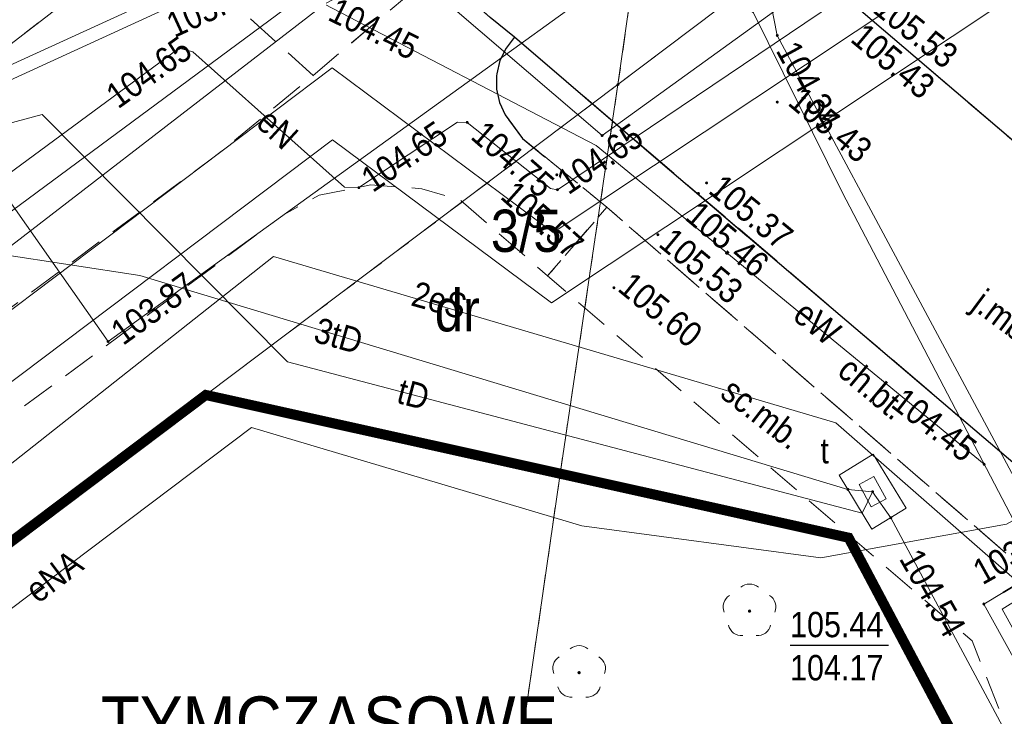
# Model space of a CAD drawing. Extents: x 7490163 to 7490671, y 5783984 to 5784563.
# Tile 22 of 43: x 7490381 to 7490410, y 5784405 to 5784425. Entities that reach past the tile are written whole.
import ezdxf
from ezdxf import colors
from ezdxf.entities.mleader import LeaderData, LeaderLine
from ezdxf.enums import TextEntityAlignment as Align
from ezdxf.math import Vec2, Vec3

# ---------------------------------------------------------------- set-up
doc = ezdxf.new("R2010")
doc.units = 0
doc.header["$MEASUREMENT"] = 0
for name, pattern in [('1.5_0.5', [2, 1.5, -0.5]), ('218-500', [1, 0.5, -0.5]), ('219-500', [0]), ('HIDDEN', [0.375, 0.25, -0.125]), ('mz1.0_0.5', [1.5, 1, -0.5])]:
    doc.linetypes.add(name, pattern=pattern)
doc.layers.get('0').update_dxf_attribs({"linetype": 'CONTINUOUS', "lineweight": 5})
doc.layers.get('0').transparency = 0.8
for name, color, linetype, transparency in [('203-Punkt załamania granicy działki nie stabilizowany', 7, 'CONTINUOUS', 0.8), ('210-Oznaczenie użytku', 7, 'CONTINUOUS', 0.8), ('211-Nr działki', 7, 'CONTINUOUS', 0.8), ('218-Granica użytku', 7, 'CONTINUOUS', 0.8), ('219-Linia granicy', 7, 'CONTINUOUS', 0.8), ('chodnik (powierzchnia)', 7, 'CONTINUOUS', 0.8), ('chodnik (powierzchnia)-Atr17', 7, 'CONTINUOUS', 0.8), ('drzewo liściaste (punkt)', 7, 'CONTINUOUS', 0.8), ('jezdnia (powierzchnia)', 7, 'CONTINUOUS', 0.8), ('jezdnia (powierzchnia)-Atr17', 7, 'CONTINUOUS', 0.8), ('komora podziemna - przewód telekomunikacyjny (powierzchnia)', 7, 'CONTINUOUS', 0.8), ('krawężnik (linia)', 7, 'CONTINUOUS', 0.8), ('przewód ciepłowniczy (linia)', 7, 'CONTINUOUS', 0.8), ('przewód ciepłowniczy - projektowany lub w budowie (linia) - ob. projektowany', 7, 'CONTINUOUS', 0.8), ('przewód elektroenergetyczny (linia)', 7, 'CONTINUOUS', 0.8), ('przewód elektroenergetyczny (linia)-Atr1', 7, 'CONTINUOUS', 0.8), ('przewód gazowy (linia)', 7, 'CONTINUOUS', 0.8), ('przewód telekomunikacyjny (linia)', 7, 'CONTINUOUS', 0.8), ('przewód telekomunikacyjny (linia)-Atr1', 7, 'CONTINUOUS', 0.8), ('punkt o określonej wysokości (sieć ciepłownicza)', 7, 'CONTINUOUS', 0.8), ('punkt o określonej wysokości (sieć ciepłownicza)-Atr2', 7, 'CONTINUOUS', 0.8), ('punkt o określonej wysokości (sieć ciepłownicza)-Atr3', 7, 'CONTINUOUS', 0.8), ('punkt o określonej wysokości (sieć elektroenergetyczna)', 7, 'CONTINUOUS', 0.8), ('punkt o określonej wysokości (sieć elektroenergetyczna)-Atr2', 7, 'CONTINUOUS', 0.8), ('punkt o określonej wysokości (sieć gazowa)', 7, 'CONTINUOUS', 0.8), ('punkt o określonej wysokości (sieć gazowa)-Atr2', 7, 'CONTINUOUS', 0.8), ('punkt o określonej wysokości (sieć telekomunikacyjna)', 7, 'CONTINUOUS', 0.8), ('punkt o określonej wysokości (sieć telekomunikacyjna)-Atr2', 7, 'CONTINUOUS', 0.8), ('punkt o określonej wysokości (sieć telekomunikacyjna)-Atr3', 7, 'CONTINUOUS', 0.8), ('punkt wysokościowy sztuczny', 7, 'CONTINUOUS', 0.8), ('punkt wysokościowy sztuczny-Atr2', 7, 'CONTINUOUS', 0.8), ('rura ochronna - przewód ciepłowniczy (linia)', 7, 'CONTINUOUS', 0.8), ('trawnik (powierzchnia)', 7, 'CONTINUOUS', 0.8), ('właz prostokątny - siec telekomunikacyjna (punkt)', 7, 'CONTINUOUS', 0.8), ('właz prostokątny - siec telekomunikacyjna (punkt)-Atr17', 7, 'CONTINUOUS', 0.8), ('ścieżka (powierzchnia)', 7, 'CONTINUOUS', 0.8), ('ścieżka (powierzchnia)-Atr17', 7, 'CONTINUOUS', 0.8)]:
    doc.layers.add(name, color=color, linetype=linetype, transparency=transparency)
doc.layers.add('___granice działki', color=7, linetype='CONTINUOUS', lineweight=60)
doc.styles.get("Standard").update_dxf_attribs({"font": 'txt', "width": 0.75})
doc.styles.add('WYMIAR', font='arial.ttf', dxfattribs={"width": 0.9, "height": 0.9})

# ---------------------------------------------------------------- blocks, each defined once
blk = doc.blocks.new('PW01')
at = {"linetype": 'Continuous', "lineweight": 13}
h = blk.add_hatch(color=0, dxfattribs=at)
edge = h.paths.add_edge_path()
edge.add_arc((0, 0), 0.045, 0, 360)
blk = doc.blocks.new('PW02')
at = {"linetype": 'Continuous', "lineweight": 13}
h = blk.add_hatch(color=0, dxfattribs=at)
edge = h.paths.add_edge_path()
edge.add_arc((0, 0), 0.045, 0, 360)
blk = doc.blocks.new('OP021')
at = {"linetype": 'Continuous', "lineweight": 13}
h = blk.add_hatch(color=0, dxfattribs=at)
edge = h.paths.add_edge_path()
edge.add_arc((0, 0), 0.05, 0, 360)
at = {"color": 0, "linetype": 'Continuous', "lineweight": 13}
for centre, start, end in [((0, 0.4), 49.272, 130.728), ((-0.38, 0.124), 121.308, 202.548), ((0.38, 0.124), 337.452, 58.692), ((-0.235, -0.324), 193.221, 274.871), ((0.235, -0.324), 265.129, 346.779)]:
    blk.add_arc(centre, 0.4, start, end, dxfattribs=at)
blk = doc.blocks.new('US22B')
at = {"color": 0, "linetype": 'Continuous', "lineweight": 0}
blk.add_lwpolyline([(-0.375, -0.25), (0.375, -0.25), (0.375, 0.25), (-0.375, 0.25)], close=True, dxfattribs=at)
blk = doc.blocks.new('203')
at = {"linetype": 'Continuous', "lineweight": 0}
h = blk.add_hatch(color=0, dxfattribs=at)
edge = h.paths.add_edge_path()
edge.add_arc((0, 0), 0.045, 0, 360)
blk = doc.blocks.new('_Dot')
at = {"color": 0, "linetype": 'ByBlock', "lineweight": -2}
blk.add_line((-0.5, 0), (-1, 0), dxfattribs=at)
at = {"color": 0, "linetype": 'ByBlock', "const_width": 0.5}
blk.add_lwpolyline([(-0.25, 0, 1), (0.25, 0, 1)], format="xyb", close=True, dxfattribs=at)

msp = doc.modelspace()

# ---------------------------------------------------------------- linework, layer by layer
at = {"layer": '218-Granica użytku', "color": 3, "linetype": '218-500', "lineweight": 18, "flags": 128}
for points in [[(7490275.58, 5784343.98), (7490400.92, 5784440.45)], [(7490398.52, 5784423.58), (7490400.92, 5784440.45)], [(7490398.52, 5784423.58), (7490417.82, 5784438.13)], [(7490386.33, 5784414.4), (7490398.52, 5784423.58)], [(7490396.81, 5784412.07), (7490398.52, 5784423.58)], [(7490334.42, 5784375.3), (7490386.33, 5784414.4)], [(7490386.33, 5784414.4), (7490396.81, 5784412.07)], [(7490396.81, 5784412.07), (7490384.44, 5784326.69)], [(7490396.81, 5784412.07), (7490405.34, 5784410.18)], [(7490405.34, 5784410.18), (7490421.56, 5784379.62)]]:
    msp.add_lwpolyline(points, dxfattribs=at)
at = {"layer": '219-Linia granicy', "color": 7, "linetype": '219-500', "lineweight": 18, "flags": 128}
for points in [[(7490400.92, 5784440.45), (7490275.58, 5784343.98)], [(7490400.92, 5784440.45), (7490398.52, 5784423.58)], [(7490417.82, 5784438.13), (7490398.52, 5784423.58)], [(7490386.33, 5784414.4), (7490398.52, 5784423.58)], [(7490398.52, 5784423.58), (7490396.81, 5784412.07)], [(7490334.42, 5784375.3), (7490386.33, 5784414.4)], [(7490386.33, 5784414.4), (7490396.81, 5784412.07)], [(7490384.44, 5784326.69), (7490396.81, 5784412.07)], [(7490405.34, 5784410.18), (7490396.81, 5784412.07)], [(7490405.34, 5784410.18), (7490421.56, 5784379.62)]]:
    msp.add_lwpolyline(points, dxfattribs=at)
at = {"layer": '___granice działki', "color": 7, "linetype": 'HIDDEN', "ltscale": 20, "const_width": 0.3}
msp.add_lwpolyline([(7490408.25, 5784303.56), (7490446.66, 5784332.33), (7490405.34, 5784410.18), (7490386.33, 5784414.4), (7490334.42, 5784375.3)], close=True, dxfattribs=at)
at = {"layer": 'chodnik (powierzchnia)', "color": 7, "linetype": 'mz1.0_0.5', "lineweight": 18, "flags": 128}
for points in [[(7490389.51, 5784423.85), (7490387.11, 5784426), (7490384.95, 5784427.86), (7490384.14, 5784427.8), (7490383.16, 5784427.63), (7490382.2, 5784427.34), (7490382.13, 5784427.31), (7490381.21, 5784426.91), (7490380.34, 5784426.41), (7490379.54, 5784425.82), (7490378.18, 5784427.68), (7490378.92, 5784428.22), (7490379.77, 5784428.74), (7490380.17, 5784428.95), (7490381.08, 5784429.36), (7490382.02, 5784429.69), (7490383.12, 5784429.97), (7490384.1, 5784430.14), (7490385.1, 5784430.2), (7490386.1, 5784430.16), (7490387.05, 5784430.03), (7490388.03, 5784429.82), (7490388.99, 5784429.54), (7490389.98, 5784429.16), (7490390.88, 5784428.72), (7490391.74, 5784428.21), (7490393.17, 5784426.96)], [(7490412.33, 5784410.59), (7490414.17, 5784408.86), (7490413.47, 5784408.57), (7490420.84, 5784390.06), (7490420.28, 5784389.24), (7490419.63, 5784388.47), (7490419.34, 5784388.17), (7490411.41, 5784408.14), (7490411.2, 5784408.53), (7490410.84, 5784408.99), (7490398.19, 5784419.95), (7490396.36, 5784421.44), (7490395.7, 5784421.98), (7490395.18, 5784422.68), (7490395.02, 5784423.05), (7490394.93, 5784423.44), (7490394.93, 5784423.84), (7490394.94, 5784423.9), (7490395.03, 5784424.29), (7490395.21, 5784424.65), (7490395.45, 5784424.97), (7490395.46, 5784424.98), (7490400.04, 5784421.05)]]:
    msp.add_lwpolyline(points, close=True, dxfattribs=at)
at = {"layer": 'jezdnia (powierzchnia)', "color": 7, "linetype": '1.5_0.5', "lineweight": 18, "flags": 128}
msp.add_lwpolyline([(7490493.35, 5784270.83), (7490487.55, 5784281.94), (7490484.68, 5784287.36), (7490481.18, 5784293.46), (7490479.7, 5784296.05), (7490471.34, 5784310.89), (7490456.89, 5784338.8), (7490453.54, 5784345.1), (7490448.2, 5784354.55), (7490447.85, 5784355.26), (7490447.28, 5784356.08), (7490446.57, 5784356.78), (7490445.75, 5784357.35), (7490445.05, 5784357.69), (7490444.1, 5784358), (7490443.11, 5784358.16), (7490442.77, 5784358.18), (7490441.77, 5784358.14), (7490440.79, 5784357.94), (7490439.81, 5784357.56), (7490437.44, 5784356.36), (7490434.62, 5784361.99), (7490437.1, 5784364.34), (7490438.36, 5784366.53), (7490438.74, 5784367.63), (7490438.93, 5784368.61), (7490439.01, 5784369.61), (7490439.01, 5784369.65), (7490438.97, 5784370.65), (7490438.8, 5784371.63), (7490438.52, 5784372.59), (7490438.13, 5784373.51), (7490434.4, 5784380.63), (7490433.69, 5784381.68), (7490432.98, 5784382.39), (7490432.17, 5784382.97), (7490431.26, 5784383.42), (7490430.3, 5784383.71), (7490429.31, 5784383.84), (7490427.04, 5784383.51), (7490424.41, 5784382.28), (7490422.06, 5784381.02), (7490421.44, 5784380.24), (7490420.96, 5784379.36), (7490420.61, 5784378.43), (7490420.41, 5784377.45), (7490420.37, 5784376.45), (7490420.45, 5784375.62), (7490417.08, 5784386.72), (7490419.34, 5784388.17), (7490419.63, 5784388.47), (7490420.28, 5784389.24), (7490420.84, 5784390.06), (7490421.17, 5784390.64), (7490421.59, 5784391.54), (7490421.91, 5784392.49), (7490422.14, 5784393.46), (7490422.2, 5784394.01), (7490422.22, 5784395.01), (7490422.16, 5784396), (7490422, 5784396.99), (7490421.81, 5784397.77), (7490421.49, 5784398.71), (7490421.08, 5784399.63), (7490420.59, 5784400.5), (7490420.02, 5784401.32), (7490419.49, 5784402.23), (7490418.96, 5784403.08), (7490418.4, 5784403.91), (7490417.82, 5784404.73), (7490417.21, 5784405.52), (7490416.88, 5784405.93), (7490416.24, 5784406.69), (7490415.57, 5784407.44), (7490414.88, 5784408.16), (7490414.17, 5784408.86), (7490412.33, 5784410.59), (7490395.46, 5784424.98), (7490394.74, 5784425.56), (7490393.17, 5784426.96), (7490391.74, 5784428.21), (7490390.88, 5784428.72), (7490389.98, 5784429.16), (7490388.99, 5784429.54), (7490388.03, 5784429.82), (7490387.05, 5784430.03), (7490386.1, 5784430.16), (7490385.1, 5784430.2), (7490384.1, 5784430.14), (7490383.12, 5784429.97), (7490382.02, 5784429.69), (7490381.08, 5784429.36), (7490380.17, 5784428.95), (7490379.77, 5784428.74), (7490378.92, 5784428.22), (7490372.91, 5784432.64), (7490383.97, 5784437.63), (7490384.52, 5784436.93), (7490385.37, 5784436.21), (7490386.31, 5784435.73), (7490387.25, 5784435.46), (7490388.26, 5784435.39), (7490389.27, 5784435.54), (7490390.22, 5784435.88), (7490391.08, 5784436.43), (7490391.82, 5784437.13), (7490392.36, 5784437.96), (7490392.73, 5784438.87), (7490392.94, 5784439.85), (7490392.9, 5784440.88), (7490392.68, 5784441.86), (7490402.43, 5784444.54), (7490401.26, 5784443.54), (7490400.22, 5784442.42), (7490399.51, 5784441.22), (7490398.89, 5784439.77), (7490398.56, 5784438.62), (7490398.35, 5784437.3), (7490398.39, 5784435.78), (7490398.57, 5784434.42), (7490398.9, 5784433.41), (7490400.75, 5784434.8), (7490400.8, 5784433.59), (7490400.95, 5784432.63), (7490401.21, 5784431.65), (7490401.59, 5784430.64), (7490402.14, 5784429.55), (7490402.84, 5784428.52), (7490403.51, 5784427.79), (7490405.7, 5784425.76), (7490407.31, 5784424.39), (7490414.92, 5784417.89), (7490417.15, 5784415.87), (7490419.33, 5784413.8), (7490421.46, 5784411.7), (7490423.56, 5784409.54), (7490425.54, 5784407.29), (7490427.49, 5784404.98), (7490429.44, 5784402.49), (7490430.43, 5784401.18), (7490431.36, 5784399.89), (7490432.48, 5784399.49), (7490449.49, 5784367.1), (7490463.26, 5784341.09), (7490478.57, 5784312.2), (7490479.08, 5784311.34), (7490479.67, 5784310.53), (7490480.38, 5784309.72), (7490481.1, 5784309.03), (7490481.88, 5784308.4), (7490482.71, 5784307.85), (7490483.59, 5784307.37), (7490484.5, 5784306.96), (7490485.45, 5784306.64), (7490486.42, 5784306.4), (7490487.41, 5784306.24), (7490487.86, 5784306.2), (7490488.86, 5784306.17), (7490489.86, 5784306.22), (7490490.85, 5784306.35), (7490491.82, 5784306.57), (7490492.78, 5784306.87), (7490493.71, 5784307.24), (7490494.6, 5784307.69), (7490495.34, 5784308.14), (7490498.61, 5784303.32), (7490497.74, 5784302.84), (7490496.9, 5784302.28), (7490496.11, 5784301.67), (7490495.38, 5784300.99), (7490494.7, 5784300.26), (7490494.07, 5784299.48), (7490493.52, 5784298.65), (7490493.03, 5784297.78), (7490492.72, 5784297.14), (7490492.35, 5784296.21), (7490492.05, 5784295.26), (7490491.83, 5784294.28), (7490491.69, 5784293.29), (7490491.65, 5784292.28), (7490491.65, 5784291.15), (7490491.76, 5784290.16), (7490491.97, 5784289.18), (7490492.25, 5784288.22), (7490492.62, 5784287.29), (7490493.73, 5784285.36), (7490499.77, 5784274.09)], close=True, dxfattribs=at)
at = {"layer": 'komora podziemna - przewód telekomunikacyjny (powierzchnia)', "color": 30, "linetype": 'Continuous', "lineweight": 18, "flags": 128}
msp.add_lwpolyline([(7490406.07, 5784412.65), (7490407.04, 5784411.05), (7490406.03, 5784410.43), (7490405.06, 5784412.03)], close=True, dxfattribs=at)
at = {"layer": 'krawężnik (linia)', "color": 7, "linetype": 'Continuous', "lineweight": 25, "flags": 128}
for points in [[(7490429.44, 5784402.49), (7490427.49, 5784404.98), (7490425.54, 5784407.29), (7490423.56, 5784409.54), (7490421.46, 5784411.7), (7490419.33, 5784413.8), (7490417.15, 5784415.87), (7490414.92, 5784417.89), (7490407.31, 5784424.39), (7490405.7, 5784425.76), (7490403.51, 5784427.79), (7490402.84, 5784428.52), (7490402.14, 5784429.55), (7490401.59, 5784430.64), (7490401.21, 5784431.65), (7490400.95, 5784432.63), (7490400.8, 5784433.59), (7490400.75, 5784434.8), (7490400.84, 5784435.86), (7490401.06, 5784437.07), (7490401.56, 5784438.49), (7490402.24, 5784439.84), (7490403.17, 5784441.06), (7490404.22, 5784442.14)], [(7490412.33, 5784410.59), (7490400.04, 5784421.05), (7490395.46, 5784424.98), (7490394.74, 5784425.56), (7490393.17, 5784426.96), (7490391.74, 5784428.21), (7490390.88, 5784428.72), (7490389.98, 5784429.16), (7490388.99, 5784429.54), (7490388.03, 5784429.82), (7490387.05, 5784430.03), (7490386.1, 5784430.16), (7490385.1, 5784430.2), (7490384.1, 5784430.14), (7490383.12, 5784429.97), (7490382.02, 5784429.69), (7490381.08, 5784429.36), (7490380.17, 5784428.95)], [(7490395.46, 5784424.98), (7490395.45, 5784424.97), (7490395.21, 5784424.65), (7490395.03, 5784424.29), (7490394.94, 5784423.9), (7490394.93, 5784423.84), (7490394.93, 5784423.44), (7490395.02, 5784423.05), (7490395.18, 5784422.68), (7490395.7, 5784421.98), (7490396.36, 5784421.44)]]:
    msp.add_lwpolyline(points, dxfattribs=at)
at = {"layer": 'przewód ciepłowniczy (linia)', "color": 212, "linetype": 'Continuous', "lineweight": 18, "flags": 128}
for points in [[(7490374.29, 5784447.52), (7490364.21, 5784438.74), (7490366.53, 5784435.89), (7490367.66, 5784434.51), (7490376.21, 5784424), (7490377.3, 5784422.67), (7490387.86, 5784427.5), (7490388.75, 5784428.12), (7490406.15, 5784439.98), (7490408.82, 5784441.8)], [(7490472.73, 5784398.13), (7490451.18, 5784393.08), (7490444.69, 5784390.17), (7490429.43, 5784382.11), (7490427.73, 5784381.21), (7490425.96, 5784380.28), (7490425.08, 5784379.81), (7490424.2, 5784381.39), (7490419.29, 5784390.25), (7490414.39, 5784399.1), (7490409.34, 5784408.22), (7490409.91, 5784408.56), (7490421.43, 5784415.5), (7490421.85, 5784415.75), (7490412.86, 5784433.07), (7490408.72, 5784441.11), (7490408.67, 5784441.21), (7490406.38, 5784439.65), (7490388.98, 5784427.79), (7490388.05, 5784427.16), (7490377.18, 5784422.17)], [(7490409.08, 5784441.29), (7490413.22, 5784433.26), (7490422.38, 5784415.61), (7490421.64, 5784415.16), (7490410.12, 5784408.22), (7490409.88, 5784408.07), (7490414.86, 5784399.08), (7490419.64, 5784390.45), (7490424.55, 5784381.59), (7490425.24, 5784380.35), (7490425.77, 5784380.63), (7490427.54, 5784381.56), (7490429.24, 5784382.46), (7490444.52, 5784390.54), (7490451.05, 5784393.46), (7490480.75, 5784400.42)]]:
    msp.add_lwpolyline(points, dxfattribs=at)
at = {"layer": 'przewód ciepłowniczy - projektowany lub w budowie (linia) - ob. projektowany', "color": 212, "linetype": 'CONTINUOUS', "lineweight": 18}
for p, q in [((7490396.608, 5784419.2), (7490431.074, 5784442.131)), ((7490396.552, 5784417.12), (7490432.966, 5784441.349)), ((7490373.416, 5784411.524), (7490390.067, 5784424.072)), ((7490390.067, 5784424.072), (7490396.608, 5784419.2)), ((7490373.124, 5784409.176), (7490390.073, 5784421.948)), ((7490390.073, 5784421.948), (7490396.552, 5784417.12))]:
    msp.add_line(p, q, dxfattribs=at)
at = {"layer": 'przewód elektroenergetyczny (linia)', "color": 1, "linetype": 'Continuous', "lineweight": 18, "flags": 128}
for points in [[(7490403.23, 5784425.03), (7490402.94, 5784426.5), (7490403.53, 5784436.1), (7490403.72, 5784439.23), (7490393.35, 5784453.91), (7490403.889, 5784461.35)], [(7490419.72, 5784436.54), (7490419.3, 5784436.82), (7490417.36, 5784435.34), (7490415.64, 5784433.4), (7490406.63, 5784427.94), (7490405.99, 5784427.81), (7490398.05, 5784422.07), (7490393.01, 5784426.39), (7490391.86, 5784427.12), (7490390.98, 5784427.59), (7490390.31, 5784427.91), (7490389.38, 5784428.3), (7490388.44, 5784428.63), (7490387.48, 5784428.91), (7490386.51, 5784429.13), (7490385.52, 5784429.3), (7490384.59, 5784429.39), (7490383.6, 5784429.37), (7490382.61, 5784429.23), (7490381.64, 5784428.97), (7490381.33, 5784428.86), (7490380.41, 5784428.45)], [(7490347.62, 5784402.73), (7490370.07, 5784419.73), (7490370.52, 5784419.74), (7490373.46, 5784416.1), (7490373.82, 5784416.02), (7490385.54, 5784424.65), (7490385.95, 5784424.55), (7490390.43, 5784420.54), (7490390.86, 5784420.53), (7490393.77, 5784422.47), (7490394.06, 5784422.46), (7490396.52, 5784420.51), (7490396.73, 5784420.47), (7490408.64, 5784428.5), (7490413.93, 5784432.31)], [(7490418.44, 5784397.48), (7490415.54, 5784404.32), (7490404.96, 5784413.58), (7490388.33, 5784418.49), (7490376.73, 5784409.34), (7490360.86, 5784430.23)], [(7490317.19, 5784371.09), (7490324.57, 5784376.84), (7490351.15, 5784396.45), (7490369.71, 5784411.05), (7490377.99, 5784416.83), (7490389.84, 5784425.96), (7490396.8, 5784429.77)], [(7490396.8, 5784429.77), (7490402.53, 5784425.7), (7490405.15, 5784420.4), (7490420.97, 5784390.11), (7490429.47, 5784374.83), (7490435.57, 5784362.95), (7490444.66, 5784345.66), (7490450.28, 5784335.15), (7490451.99, 5784331.44), (7490457.91, 5784320.79), (7490477.93, 5784282.38)], [(7490389.84, 5784425.96), (7490397.87, 5784421.78), (7490409.35, 5784412.35)], [(7490403.23, 5784425.03), (7490421.69, 5784390.6)], [(7490445.18, 5784406.62), (7490447.39, 5784407.83), (7490446.54, 5784410.71), (7490434.7, 5784408.04), (7490428.18, 5784420.54), (7490410.01, 5784410.58), (7490404.52, 5784409.59), (7490397.45, 5784410.53), (7490387.68, 5784413.44), (7490373.96, 5784403.1), (7490361.27, 5784393.32), (7490384.66, 5784347.1), (7490388.27, 5784350.54)]]:
    msp.add_lwpolyline(points, dxfattribs=at)
at = {"layer": 'przewód gazowy (linia)', "color": 40, "linetype": 'Continuous', "lineweight": 18, "flags": 128}
msp.add_lwpolyline([(7490415.58, 5784438.75), (7490408.75, 5784434.24), (7490383.44, 5784415.98), (7490371.82, 5784432.53), (7490365.18, 5784428.12), (7490264.97, 5784352.472)], dxfattribs=at)
at = {"layer": 'przewód telekomunikacyjny (linia)', "color": 30, "linetype": 'Continuous', "lineweight": 18, "flags": 128}
for points in [[(7490417.08, 5784438.48), (7490405.93, 5784435.55), (7490392.7, 5784428.8), (7490368.27, 5784410.74), (7490322.61, 5784377.19), (7490302.6, 5784363.63), (7490285.11, 5784351.82), (7490272.8, 5784342.44), (7490272.51, 5784341.67)], [(7490406.05, 5784411.54), (7490405.74, 5784410.91), (7490388.75, 5784415.38), (7490381.49, 5784422.69), (7490380.2, 5784422.35), (7490374.72, 5784419.28), (7490374.16, 5784419.03)], [(7490406.05, 5784411.54), (7490405.32, 5784411.61), (7490384.38, 5784417.93), (7490376.13, 5784419.19), (7490374.84, 5784419.09), (7490374.16, 5784419.03)], [(7490444.3, 5784340.41), (7490443.89, 5784341.19), (7490406.59, 5784410.77), (7490406.05, 5784411.54)]]:
    msp.add_lwpolyline(points, dxfattribs=at)
at = {"layer": 'punkt o określonej wysokości (sieć telekomunikacyjna)-Atr2', "color": 7, "flags": 128}
msp.add_lwpolyline([(7490403.609, 5784407.005), (7490406.521, 5784407.005)], dxfattribs=at)
at = {"layer": 'rura ochronna - przewód ciepłowniczy (linia)', "color": 212, "linetype": 'Continuous', "lineweight": 35, "flags": 128}
msp.add_lwpolyline([(7490421.43, 5784415.5), (7490409.91, 5784408.56)], dxfattribs=at)
at = {"layer": 'trawnik (powierzchnia)', "color": 7, "linetype": 'mz1.0_0.5', "lineweight": 18, "flags": 128}
msp.add_lwpolyline([(7490414.41, 5784433.3), (7490427.02, 5784409.78), (7490430.89, 5784402.5), (7490429.44, 5784402.49), (7490427.49, 5784404.98), (7490425.54, 5784407.29), (7490423.56, 5784409.54), (7490421.46, 5784411.7), (7490419.33, 5784413.8), (7490417.15, 5784415.87), (7490414.92, 5784417.89), (7490407.31, 5784424.39), (7490405.7, 5784425.76), (7490403.51, 5784427.79), (7490402.84, 5784428.52), (7490402.14, 5784429.55), (7490401.59, 5784430.64), (7490405.03, 5784434.28), (7490405.79, 5784434.98), (7490411.24, 5784439.39)], close=True, dxfattribs=at)
at = {"layer": 'ścieżka (powierzchnia)', "color": 7, "linetype": 'mz1.0_0.5', "lineweight": 18, "flags": 128}
for points in [[(7490284.22, 5784341.88), (7490282.77, 5784340.33), (7490281.64, 5784341.66), (7490280.96, 5784342.54), (7490280.69, 5784343.17), (7490279.42, 5784345.49), (7490277.2, 5784347.03), (7490275.63, 5784347.6), (7490272.4, 5784347.89), (7490275.71, 5784350.37), (7490277.37, 5784348.84), (7490279.1, 5784348.03), (7490280.51, 5784347.87), (7490281.19, 5784348.06), (7490281.82, 5784348.59), (7490283.16, 5784349.63), (7490284.46, 5784350.43), (7490285.91, 5784350.94), (7490289.03, 5784352.01), (7490290.83, 5784352.68), (7490295.09, 5784354.51), (7490299.76, 5784356.91), (7490305.23, 5784360.52), (7490310.8, 5784364.66), (7490331.56, 5784380.29), (7490346.01, 5784391.19), (7490366.77, 5784406.78), (7490386.54, 5784421.41), (7490387.3, 5784422.02), (7490389.51, 5784423.85), (7490393.17, 5784426.96), (7490394.74, 5784425.56), (7490395.46, 5784424.98), (7490395.45, 5784424.97), (7490395.21, 5784424.65), (7490395.03, 5784424.29), (7490394.94, 5784423.9), (7490394.93, 5784423.84), (7490394.93, 5784423.44), (7490395.02, 5784423.05), (7490395.18, 5784422.68), (7490395.7, 5784421.98), (7490398.19, 5784419.95), (7490396.44, 5784417.92), (7490393.86, 5784420.16), (7490392.72, 5784420.5), (7490391.21, 5784420.61), (7490389.68, 5784420.31), (7490388.65, 5784419.74), (7490368.34, 5784404.76), (7490347.63, 5784389.17), (7490333.18, 5784378.3), (7490312.4, 5784362.7), (7490306.48, 5784358.27), (7490301.28, 5784354.82), (7490295.95, 5784352.08), (7490292.05, 5784350.4), (7490289.96, 5784349.58), (7490286.31, 5784348.3), (7490284.57, 5784347.46), (7490283.76, 5784346.84), (7490283.19, 5784346.04), (7490283.03, 5784344.95), (7490283.34, 5784343.55)], [(7490410.84, 5784408.99), (7490411.2, 5784408.53), (7490411.41, 5784408.14), (7490419.34, 5784388.17), (7490417.08, 5784386.72), (7490408.99, 5784407.13), (7490396.44, 5784417.92), (7490398.19, 5784419.95)]]:
    msp.add_lwpolyline(points, close=True, dxfattribs=at)

# ---------------------------------------------------------------- block references
at = {"layer": '203-Punkt załamania granicy działki nie stabilizowany', "color": 7, "linetype": 'Continuous', "lineweight": 18}
for p in [(7490398.52, 5784423.58), (7490386.33, 5784414.4), (7490396.81, 5784412.07), (7490405.34, 5784410.18)]:
    msp.add_blockref('203', p, dxfattribs=at)
at = {"layer": 'drzewo liściaste (punkt)', "color": 94, "linetype": 'Continuous', "lineweight": 13}
for p in [(7490402.41, 5784408.01), (7490397.37, 5784406.19)]:
    msp.add_blockref('OP021', p, dxfattribs=at)
at = {"layer": 'punkt o określonej wysokości (sieć ciepłownicza)', "color": 212, "linetype": 'Continuous', "lineweight": 13}
msp.add_blockref('PW01', (7490409.34, 5784408.22), dxfattribs=at)
at = {"layer": 'punkt o określonej wysokości (sieć elektroenergetyczna)', "color": 1, "linetype": 'Continuous', "lineweight": 13}
for p in [(7490403.23, 5784425.03), (7490385.54, 5784424.65), (7490394.06, 5784422.46), (7490398.05, 5784422.07), (7490390.86, 5784420.53), (7490396.73, 5784420.47), (7490409.35, 5784412.35)]:
    msp.add_blockref('PW01', p, dxfattribs=at)
at = {"layer": 'punkt o określonej wysokości (sieć gazowa)', "color": 40, "linetype": 'Continuous', "lineweight": 13}
msp.add_blockref('PW01', (7490383.44, 5784415.98), dxfattribs=at)
at = {"layer": 'punkt o określonej wysokości (sieć telekomunikacyjna)', "color": 30, "linetype": 'Continuous', "lineweight": 13}
for p in [(7490405.32, 5784411.61), (7490406.59, 5784410.77)]:
    msp.add_blockref('PW01', p, dxfattribs=at)
at = {"layer": 'punkt o określonej wysokości (sieć telekomunikacyjna)', "color": 30, "linetype": 'Continuous', "lineweight": 13, "rotation": 118.642}
msp.add_blockref('PW01', (7490406.05, 5784411.54), dxfattribs=at)
at = {"layer": 'punkt wysokościowy sztuczny', "color": 7, "linetype": 'Continuous', "lineweight": 13}
for p in [(7490403.23, 5784423.06), (7490396.71, 5784420.91), (7490401.14, 5784420.67), (7490400.9, 5784420.36), (7490399.7, 5784419.14), (7490398.4, 5784417.57)]:
    msp.add_blockref('PW02', p, dxfattribs=at)
at = {"layer": 'właz prostokątny - siec telekomunikacyjna (punkt)', "color": 7, "linetype": 'Continuous', "lineweight": 18, "rotation": 118.642}
msp.add_blockref('US22B', (7490406.05, 5784411.54), dxfattribs=at)

# ---------------------------------------------------------------- texts
at = {"layer": '210-Oznaczenie użytku', "color": 3, "linetype": 'Continuous', "lineweight": 18, "width": 0.9}
msp.add_text('dr', height=1.25, dxfattribs=at).set_placement((7490393.1, 5784416.28))
at = {"layer": '211-Nr działki', "color": 7, "linetype": 'Continuous', "lineweight": 18, "width": 0.9}
msp.add_text('3/5', height=1.25, dxfattribs=at).set_placement((7490394.76, 5784418.63))
at = {"layer": 'chodnik (powierzchnia)-Atr17', "color": 7, "width": 0.9}
msp.add_text('ch.bt.', height=0.75, rotation=320.171, dxfattribs=at).set_placement((7490406.054, 5784414.608), align=Align.MIDDLE_CENTER)
at = {"layer": 'jezdnia (powierzchnia)-Atr17', "color": 7, "width": 0.9}
msp.add_text('j.mb.', height=0.75, rotation=323.395, dxfattribs=at).set_placement((7490409.946, 5784416.692), align=Align.MIDDLE_CENTER)
at = {"layer": 'przewód elektroenergetyczny (linia)-Atr1', "color": 1, "width": 0.9}
for s, rotation, p in [('eN', 317.511, (7490388.451, 5784422.272)), ('2eS', 344.514, (7490393.237, 5784417.203)), ('eW', 321.575, (7490404.411, 5784416.537)), ('eNA', 37.02, (7490381.841, 5784409.041))]:
    msp.add_text(s, height=0.75, rotation=rotation, dxfattribs=at).set_placement(p, align=Align.MIDDLE_CENTER)
at = {"layer": 'przewód telekomunikacyjny (linia)-Atr1', "color": 30, "width": 0.9}
for s, rotation, p in [('3tD', 344.158, (7490390.258, 5784416.153)), ('tD', 345.104, (7490392.471, 5784414.423))]:
    msp.add_text(s, height=0.75, rotation=rotation, dxfattribs=at).set_placement(p, align=Align.MIDDLE_CENTER)
at = {"layer": 'punkt o określonej wysokości (sieć ciepłownicza)-Atr2', "color": 212, "width": 0.9}
msp.add_text('103.88', height=0.75, rotation=29.11, dxfattribs=at).set_placement((7490409.3, 5784408.77))
at = {"layer": 'punkt o określonej wysokości (sieć ciepłownicza)-Atr3', "color": 212, "width": 0.9}
msp.add_text('103.51', height=0.75, rotation=24.739, dxfattribs=at).set_placement((7490385.4, 5784424.95))
at = {"layer": 'punkt o określonej wysokości (sieć elektroenergetyczna)-Atr2', "color": 1, "width": 0.9}
for s, rotation, p in [('104.45', 333.855, (7490390.064, 5784425.841)), ('104.65', 35.487, (7490383.518, 5784423.145)), ('104.34', 298.652, (7490403.503, 5784424.764)), ('104.65', 34.355, (7490391.056, 5784420.677)), ('104.75', 318.954, (7490394.374, 5784422.282)), ('104.65', 34.305, (7490396.841, 5784420.61)), ('104.45', 322.304, (7490406.785, 5784414.366))]:
    msp.add_text(s, height=0.75, rotation=rotation, dxfattribs=at).set_placement(p, align=Align.MIDDLE_LEFT)
at = {"layer": 'punkt o określonej wysokości (sieć gazowa)-Atr2', "color": 40, "width": 0.9}
msp.add_text('103.87', height=0.75, rotation=36.006, dxfattribs=at).set_placement((7490383.663, 5784416.148), align=Align.MIDDLE_LEFT)
at = {"layer": 'punkt o określonej wysokości (sieć telekomunikacyjna)-Atr2', "color": 30, "width": 0.9}
msp.add_text('104.54', height=0.75, rotation=299.841, dxfattribs=at).set_placement((7490407.144, 5784409.747), align=Align.MIDDLE_LEFT)
msp.add_text('105.44', height=0.75, dxfattribs=at).set_placement((7490403.609, 5784407.013), align=Align.BOTTOM_LEFT)
at = {"layer": 'punkt o określonej wysokości (sieć telekomunikacyjna)-Atr3', "color": 30, "width": 0.9}
msp.add_text('104.17', height=0.75, dxfattribs=at).set_placement((7490403.609, 5784405.737), align=Align.BOTTOM_LEFT)
at = {"layer": 'punkt wysokościowy sztuczny-Atr2', "color": 7, "width": 0.9}
for s, rotation, p in [('105.53', 321.249, (7490406.02, 5784425.741)), ('105.43', 320.226, (7490405.358, 5784424.873)), ('105.43', 319.935, (7490403.508, 5784422.997)), ('105.37', 320.638, (7490401.157, 5784420.397)), ('105.57', 318.218, (7490395.008, 5784420.23)), ('105.46', 319.819, (7490400.464, 5784419.614)), ('105.53', 320.125, (7490399.684, 5784418.818)), ('105.60', 320.76, (7490398.474, 5784417.503))]:
    msp.add_text(s, height=0.75, rotation=rotation, dxfattribs=at).set_placement(p)
at = {"layer": 'właz prostokątny - siec telekomunikacyjna (punkt)-Atr17', "color": 7, "width": 0.9}
msp.add_text('t', height=0.75, dxfattribs=at).set_placement((7490404.507, 5784412.752), align=Align.MIDDLE_LEFT)
at = {"layer": 'ścieżka (powierzchnia)-Atr17', "color": 7, "width": 0.9}
msp.add_text('sc.mb.', height=0.75, rotation=322.304, dxfattribs=at).set_placement((7490402.783, 5784413.852), align=Align.MIDDLE_CENTER)

# ---------------------------------------------------------------- leaders
at = {"layer": '___granice działki', "color": 1, "linetype": 'Continuous', "lineweight": 30}
ml = msp.add_multileader_mtext('Standard', dxfattribs=at)
ml.set_content('TYMCZASOWE \\POGRODZENIE\\POCHRONNE', color=1, style='WYMIAR')
ml.set_leader_properties()
ml.set_arrow_properties(name='DOT')
ml.build(insert=Vec2(0, 0))
ml.multileader.update_dxf_attribs({"text_right_attachment_type": 6, "dogleg_length": 0.36, "arrow_head_size": 1})
ctx = ml.context
ctx.base_point, ctx.char_height, ctx.arrow_head_size, ctx.landing_gap_size, ctx.plane_origin = Vec3(7490383.375, 5784404.723), 1.5, 1, 0, Vec3(7490388.825, 5784389.626)
ctx.right_attachment, ctx.text_align_type = 6, 2
notes = []
notes.append((ctx, [(0, (1, 1, 0), (7490397.105, 5784403.686), (-1, 0), 0.36, [(3, [(7490404.845, 5784398.9)], 0, [])])]))
ctx.mtext.insert, ctx.mtext.alignment, ctx.mtext.flow_direction = Vec3(7490396.745, 5784405.486), 3, 5
for ctx, leaders in notes:
    for number, flags, end, landing, length, lines in leaders:
        leader = LeaderData()
        leader.index, (leader.has_last_leader_line, leader.has_dogleg_vector, leader.attachment_direction) = number, flags
        leader.last_leader_point, leader.dogleg_vector, leader.dogleg_length = Vec3(end), Vec3(landing), length
        for number, points, colour, breaks in lines:
            line = LeaderLine()
            line.index, line.vertices, line.color, line.breaks = number, Vec3.list(points), colors.encode_raw_color(colour), breaks
            leader.lines.append(line)
        ctx.leaders.append(leader)

doc.saveas('drawing.dxf')
